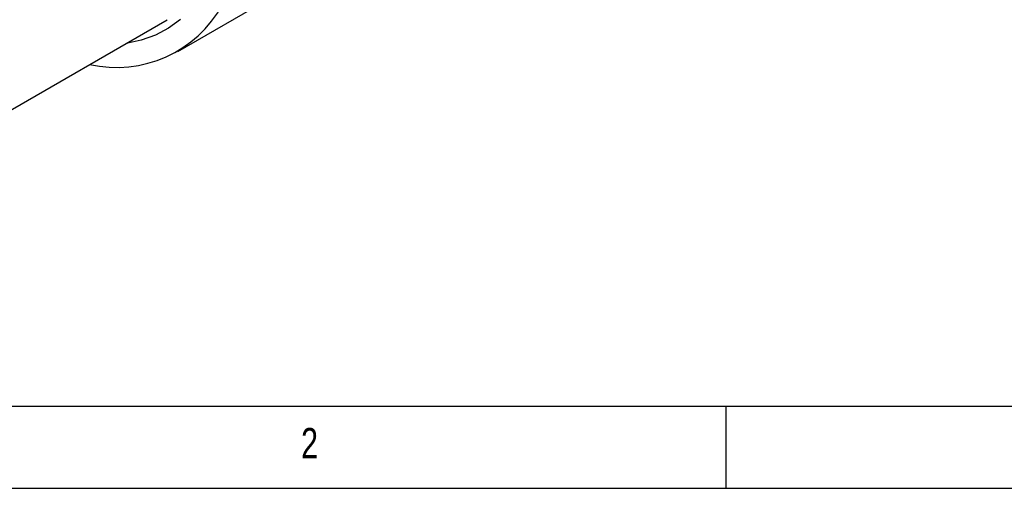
# Model space of a CAD drawing. Extents: x 5 to 415, y 5 to 292.
# Tile 2 of 29: x 67 to 127, y 5 to 33. Entities that reach past the tile are written whole.
import ezdxf

# ---------------------------------------------------------------- set-up
doc = ezdxf.new("R2010")
doc.units = 0
doc.layers.get('0').update_dxf_attribs({"linetype": 'CONTINUOUS'})
doc.styles.add('SLDTEXTSTYLE0', font='TXT', dxfattribs={"width": 0.75})

msp = doc.modelspace()

# ---------------------------------------------------------------- linework, layer by layer
at = {"color": 7, "linetype": 'CONTINUOUS'}
for p, q in [((76.667, 31.55), (87.274, 37.673)), ((63.926, 26.504), (76.021, 33.486)), ((9.996, 10), (245, 10)), ((110, 10), (110, 5)), ((5, 5), (415, 5))]:
    msp.add_line(p, q, dxfattribs=at)
at = {"color": 7, "linetype": 'CONTINUOUS', "flags": 128}
msp.add_lwpolyline([(76.846, 33.505), (76.112, 32.966), (75.311, 32.542), (74.447, 32.235), (73.531, 32.049)], dxfattribs=at)
at = {"color": 7, "linetype": 'CONTINUOUS'}
msp.add_arc((72.943, 37.939), 7.358, 257.16405, 331.26465, dxfattribs=at)

# ---------------------------------------------------------------- texts
at = {"color": 7, "linetype": 'CONTINUOUS', "insert": (84.167, 8.668), "char_height": 1.852, "attachment_point": 1, "style": 'SLDTEXTSTYLE0'}
msp.add_mtext('2', dxfattribs=at)

doc.saveas('drawing.dxf')
